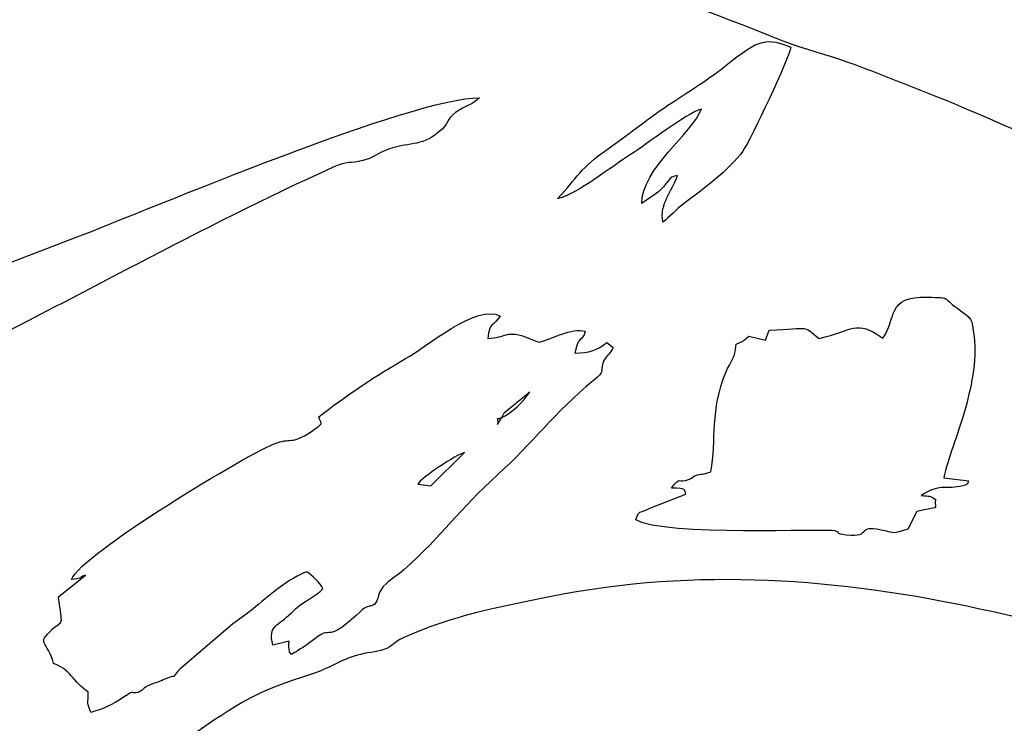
# Model space of a CAD drawing. Header units: millimetres. Extents: x 71 to 150, y -119 to -11.
# Tile 88 of 115: x 80 to 95, y -31 to -20. Entities that reach past the tile are written whole.
import ezdxf

# ---------------------------------------------------------------- set-up
doc = ezdxf.new("R2010")
doc.units = ezdxf.units.MM
doc.header["$MEASUREMENT"] = 0
doc.layers.add('layer 1', color=7, linetype='Continuous')

msp = doc.modelspace()

# ---------------------------------------------------------------- linework, layer by layer
at = {"layer": 'layer 1'}
for points, knots in [([(107.705, -11.1522), (107.705, -11.1522), (91.8646, -11.1522), (91.8646, -11.1522), (91.8646, -11.1522), (91.889, -11.4828), (92.0242, -11.9894), (92.0734, -12.362), (92.0734, -12.362), (92.1059, -12.6079), (92.1036, -13.5081), (92.0601, -13.7463), (92.0601, -13.7463), (91.7185, -15.6186), (90.7486, -16.4693), (90.2422, -17.6818), (90.2422, -17.6818), (89.9575, -18.3636), (89.6417, -19.048), (88.8378, -19.1549), (88.8378, -19.1549), (88.8608, -19.4269), (88.9183, -19.778), (89.1069, -19.952), (89.1069, -19.952), (89.1255, -19.8142), (89.1249, -19.802), (89.2135, -19.697), (89.2135, -19.697), (89.4576, -19.7395), (91.4228, -20.484), (91.741, -20.6207), (91.741, -20.6207), (92.1131, -20.7805), (92.6218, -20.9013), (93.0291, -21.0552), (93.0291, -21.0552), (93.445, -21.2123), (93.8565, -21.3771), (94.27, -21.5411), (94.27, -21.5411), (95.0809, -21.8626), (95.8771, -22.2463), (96.6892, -22.5695), (96.6892, -22.5695), (97.4762, -22.8828), (98.3616, -23.2097), (99.1036, -23.6069), (99.1036, -23.6069), (99.8404, -24.0014), (100.5318, -24.4857), (101.2674, -24.8935), (101.2674, -24.8935), (101.9964, -25.2976), (102.7041, -25.7558), (103.4168, -26.1925), (103.4168, -26.1925), (103.7031, -26.368), (106.243, -28.145), (106.4167, -28.3729), (106.4167, -28.3729), (106.5902, -28.6005), (106.4511, -28.4402), (106.6266, -28.5297), (106.6266, -28.5297), (106.7936, -28.6147), (107.1685, -28.9484), (107.486, -28.6515), (107.486, -28.6515), (107.4418, -28.5183), (107.4156, -28.5622), (107.3709, -28.4374), (107.3709, -28.4374), (107.1121, -27.7156), (107.0692, -27.4469), (107.2652, -26.7908), (107.2652, -26.7908), (107.3297, -26.5746), (107.2816, -26.4089), (107.2941, -26.1845), (107.2941, -26.1845), (107.3046, -25.9966), (107.3486, -25.8688), (107.3719, -25.6886), (107.3719, -25.6886), (107.4658, -24.962), (107.3991, -25.2486), (107.3123, -24.6934), (107.3123, -24.6934), (107.3123, -24.6934), (107.3605, -23.5972), (107.3605, -23.5972), (107.3605, -23.5972), (107.3929, -23.2195), (107.421, -22.8743), (107.4109, -22.489), (107.4109, -22.489), (107.3924, -21.7764), (107.4905, -20.9716), (107.492, -20.2301), (107.492, -20.2301), (107.4934, -19.4672), (107.4391, -18.7288), (107.4806, -17.972), (107.4806, -17.972), (107.5226, -17.2034), (107.5907, -16.4983), (107.583, -15.7116), (107.583, -15.7116), (107.576, -15.0059), (107.6648, -14.2094), (107.7007, -13.4935), (107.7007, -13.4935), (107.7401, -12.7066), (107.645, -11.9373), (107.705, -11.1522)], [0, 0, 0, 0, 0.0333333, 0.0333333, 0.0333333, 0.0333333, 0.0666667, 0.0666667, 0.0666667, 0.0666667, 0.1, 0.1, 0.1, 0.1, 0.1333333, 0.1333333, 0.1333333, 0.1333333, 0.1666667, 0.1666667, 0.1666667, 0.1666667, 0.2, 0.2, 0.2, 0.2, 0.2333333, 0.2333333, 0.2333333, 0.2333333, 0.2666667, 0.2666667, 0.2666667, 0.2666667, 0.3, 0.3, 0.3, 0.3, 0.3333333, 0.3333333, 0.3333333, 0.3333333, 0.3666667, 0.3666667, 0.3666667, 0.3666667, 0.4, 0.4, 0.4, 0.4, 0.4333333, 0.4333333, 0.4333333, 0.4333333, 0.4666667, 0.4666667, 0.4666667, 0.4666667, 0.5, 0.5, 0.5, 0.5, 0.5333333, 0.5333333, 0.5333333, 0.5333333, 0.5666667, 0.5666667, 0.5666667, 0.5666667, 0.6, 0.6, 0.6, 0.6, 0.6333333, 0.6333333, 0.6333333, 0.6333333, 0.6666667, 0.6666667, 0.6666667, 0.6666667, 0.7, 0.7, 0.7, 0.7, 0.7333333, 0.7333333, 0.7333333, 0.7333333, 0.7666667, 0.7666667, 0.7666667, 0.7666667, 0.8, 0.8, 0.8, 0.8, 0.8333333, 0.8333333, 0.8333333, 0.8333333, 0.8666667, 0.8666667, 0.8666667, 0.8666667, 0.9, 0.9, 0.9, 0.9, 0.9333333, 0.9333333, 0.9333333, 0.9333333, 1, 1, 1, 1]), ([(90.0079, -23.5022), (90.1162, -23.4272), (90.2222, -23.299), (90.3208, -23.2255), (90.3208, -23.2255), (90.6032, -23.0149), (91.0493, -22.6921), (91.2563, -22.3947), (91.2563, -22.3947), (91.3821, -22.2139), (91.9915, -20.9311), (92.0066, -20.7701), (92.0066, -20.7701), (91.6437, -20.638), (91.5411, -20.6053), (90.9679, -21.0802), (90.9679, -21.0802), (90.7639, -21.2492), (90.2787, -21.5509), (90.0397, -21.7121), (90.0397, -21.7121), (89.7436, -21.9119), (89.446, -22.1559), (89.1374, -22.37), (89.1374, -22.37), (88.7324, -22.651), (88.6633, -22.8097), (88.365, -23.1422), (88.365, -23.1422), (88.7072, -23.0399), (89.1875, -22.6496), (89.5051, -22.4491), (89.5051, -22.4491), (89.7677, -22.2832), (90.3642, -21.8103), (90.61, -21.7399), (90.61, -21.7399), (90.4795, -22.0985), (89.671, -22.6795), (89.6803, -23.2145), (89.6803, -23.2145), (89.7756, -23.1401), (89.8858, -23.0818), (89.9738, -23.0004), (89.9738, -23.0004), (90.1154, -22.8693), (90.0821, -22.7985), (90.2391, -22.7753), (90.2391, -22.7753), (90.1496, -23.0313), (89.9597, -23.202), (90.0079, -23.5022)], [0, 0, 0, 0, 0.0714286, 0.0714286, 0.0714286, 0.0714286, 0.1428571, 0.1428571, 0.1428571, 0.1428571, 0.2142857, 0.2142857, 0.2142857, 0.2142857, 0.2857143, 0.2857143, 0.2857143, 0.2857143, 0.3571429, 0.3571429, 0.3571429, 0.3571429, 0.4285714, 0.4285714, 0.4285714, 0.4285714, 0.5, 0.5, 0.5, 0.5, 0.5714286, 0.5714286, 0.5714286, 0.5714286, 0.6428571, 0.6428571, 0.6428571, 0.6428571, 0.7142857, 0.7142857, 0.7142857, 0.7142857, 0.7857143, 0.7857143, 0.7857143, 0.7857143, 0.8571429, 0.8571429, 0.8571429, 0.8571429, 1, 1, 1, 1]), ([(75.3346, -28.0395), (75.9063, -27.3932), (77.8872, -26.1317), (78.7622, -25.7094), (78.7622, -25.7094), (80.8394, -24.707), (82.7572, -23.5931), (84.86, -22.6473), (84.86, -22.6473), (85.0969, -22.5408), (85.1139, -22.5954), (85.3258, -22.5434), (85.3258, -22.5434), (85.4664, -22.5088), (85.5884, -22.412), (85.7269, -22.3656), (85.7269, -22.3656), (86.0991, -22.2408), (86.2541, -22.3357), (86.5608, -22.052), (86.5608, -22.052), (86.683, -21.939), (86.6267, -21.871), (86.8369, -21.7497), (86.8369, -21.7497), (86.9654, -21.6756), (87.0366, -21.6634), (87.1475, -21.5621), (87.1475, -21.5621), (86.1046, -21.5542), (82.0514, -23.2801), (80.8232, -23.7498), (80.8232, -23.7498), (80.8232, -23.7498), (76.1933, -25.5279), (76.1933, -25.5279), (76.1933, -25.5279), (75.972, -25.6103), (75.6551, -25.7403), (75.4478, -25.8485), (75.4478, -25.8485), (75.2051, -25.9751), (75.0241, -26.1106), (74.7464, -26.1788), (74.7464, -26.1788), (74.7464, -26.1788), (74.7712, -28.1206), (74.7712, -28.1206), (74.7712, -28.1206), (74.9634, -28.0762), (75.1407, -28.0297), (75.3346, -28.0395)], [0, 0, 0, 0, 0.0714286, 0.0714286, 0.0714286, 0.0714286, 0.1428571, 0.1428571, 0.1428571, 0.1428571, 0.2142857, 0.2142857, 0.2142857, 0.2142857, 0.2857143, 0.2857143, 0.2857143, 0.2857143, 0.3571429, 0.3571429, 0.3571429, 0.3571429, 0.4285714, 0.4285714, 0.4285714, 0.4285714, 0.5, 0.5, 0.5, 0.5, 0.5714286, 0.5714286, 0.5714286, 0.5714286, 0.6428571, 0.6428571, 0.6428571, 0.6428571, 0.7142857, 0.7142857, 0.7142857, 0.7142857, 0.7857143, 0.7857143, 0.7857143, 0.7857143, 0.8571429, 0.8571429, 0.8571429, 0.8571429, 1, 1, 1, 1]), ([(94.3961, -27.4945), (94.4543, -27.2105), (94.6297, -26.7754), (94.7162, -26.4725), (94.7162, -26.4725), (94.818, -26.1156), (94.9181, -25.6651), (94.8693, -25.2913), (94.8693, -25.2913), (94.8289, -24.9824), (94.8471, -25.0238), (94.6146, -24.8534), (94.6146, -24.8534), (94.3536, -24.6621), (94.5193, -24.6897), (94.1442, -24.6742), (94.1442, -24.6742), (93.4961, -24.6474), (93.6572, -25.034), (93.4443, -25.3131), (93.4443, -25.3131), (93.0163, -25.0156), (92.9855, -25.1951), (92.4499, -25.3188), (92.4499, -25.3188), (92.1851, -25.1081), (92.3361, -25.1619), (91.6683, -25.1878), (91.6683, -25.1878), (91.6683, -25.1878), (91.6107, -25.3471), (91.6107, -25.3471), (91.6107, -25.3471), (91.6107, -25.3471), (91.3514, -25.2846), (91.3514, -25.2846), (91.3514, -25.2846), (91.2194, -25.3963), (91.3056, -25.3356), (91.1534, -25.4058), (91.1534, -25.4058), (91.1376, -25.6495), (91.0798, -25.6442), (90.988, -25.862), (90.988, -25.862), (90.7502, -26.426), (90.8473, -26.899), (90.759, -27.3999), (90.759, -27.3999), (90.759, -27.3999), (90.6891, -27.4235), (90.6891, -27.4235), (90.6891, -27.4235), (90.6776, -27.4263), (90.6649, -27.4287), (90.6522, -27.4315), (90.6522, -27.4315), (90.6114, -27.4407), (90.596, -27.434), (90.5478, -27.4487), (90.5478, -27.4487), (90.4729, -27.4714), (90.4815, -27.4916), (90.4251, -27.5139), (90.4251, -27.5139), (90.2368, -27.5879), (90.2921, -27.458), (90.1459, -27.6548), (90.1459, -27.6548), (90.3877, -27.6508), (90.3428, -27.688), (90.3692, -27.7472), (90.3692, -27.7472), (90.3692, -27.7472), (89.8049, -27.9685), (89.8049, -27.9685), (89.8049, -27.9685), (89.6081, -28.0738), (89.6629, -27.9643), (89.5858, -28.1484), (89.5858, -28.1484), (90.0373, -28.418), (92.5779, -28.2821), (92.6994, -28.3222), (92.6994, -28.3222), (92.8061, -28.3574), (92.6912, -28.3681), (92.8708, -28.3868), (92.8708, -28.3868), (93.2957, -28.4312), (93.0077, -28.2242), (93.4195, -28.3098), (93.4195, -28.3098), (93.6812, -28.3641), (93.5621, -28.3675), (93.8355, -28.2973), (93.8355, -28.2973), (93.8355, -28.2973), (93.9745, -28.0207), (93.9745, -28.0207), (93.9745, -28.0207), (94.3508, -27.9309), (94.247, -28.015), (94.2658, -27.8302), (94.2658, -27.8302), (94.1605, -27.7596), (94.1925, -27.788), (94.0422, -27.7697), (94.0422, -27.7697), (94.3268, -27.5846), (94.4095, -27.6753), (94.646, -27.6293), (94.646, -27.6293), (94.8005, -27.5992), (94.7601, -27.5836), (94.7837, -27.5397), (94.7837, -27.5397), (94.7837, -27.5397), (94.3961, -27.4945), (94.3961, -27.4945)], [0, 0, 0, 0, 0.0322581, 0.0322581, 0.0322581, 0.0322581, 0.0645161, 0.0645161, 0.0645161, 0.0645161, 0.0967742, 0.0967742, 0.0967742, 0.0967742, 0.1290323, 0.1290323, 0.1290323, 0.1290323, 0.1612903, 0.1612903, 0.1612903, 0.1612903, 0.1935484, 0.1935484, 0.1935484, 0.1935484, 0.2258065, 0.2258065, 0.2258065, 0.2258065, 0.2580645, 0.2580645, 0.2580645, 0.2580645, 0.2903226, 0.2903226, 0.2903226, 0.2903226, 0.3225806, 0.3225806, 0.3225806, 0.3225806, 0.3548387, 0.3548387, 0.3548387, 0.3548387, 0.3870968, 0.3870968, 0.3870968, 0.3870968, 0.4193548, 0.4193548, 0.4193548, 0.4193548, 0.4516129, 0.4516129, 0.4516129, 0.4516129, 0.483871, 0.483871, 0.483871, 0.483871, 0.516129, 0.516129, 0.516129, 0.516129, 0.5483871, 0.5483871, 0.5483871, 0.5483871, 0.5806452, 0.5806452, 0.5806452, 0.5806452, 0.6129032, 0.6129032, 0.6129032, 0.6129032, 0.6451613, 0.6451613, 0.6451613, 0.6451613, 0.6774194, 0.6774194, 0.6774194, 0.6774194, 0.7096774, 0.7096774, 0.7096774, 0.7096774, 0.7419355, 0.7419355, 0.7419355, 0.7419355, 0.7741935, 0.7741935, 0.7741935, 0.7741935, 0.8064516, 0.8064516, 0.8064516, 0.8064516, 0.8387097, 0.8387097, 0.8387097, 0.8387097, 0.8709677, 0.8709677, 0.8709677, 0.8709677, 0.9032258, 0.9032258, 0.9032258, 0.9032258, 0.9354839, 0.9354839, 0.9354839, 0.9354839, 1, 1, 1, 1]), ([(87.2779, -25.3176), (87.2944, -25.0685), (87.3695, -25.1254), (87.4704, -24.9706), (87.4704, -24.9706), (87.1171, -24.7628), (86.3014, -25.4604), (85.9915, -25.6335), (85.9915, -25.6335), (85.5644, -25.872), (85.0218, -26.2406), (84.6366, -26.5421), (84.6366, -26.5421), (84.6546, -26.6489), (84.7345, -26.6223), (84.5855, -26.7266), (84.5855, -26.7266), (84.2141, -26.9868), (84.2207, -26.868), (83.9864, -26.946), (83.9864, -26.946), (83.5647, -27.0863), (80.9228, -28.6881), (80.7745, -29.0783), (80.7745, -29.0783), (81.0497, -29.0457), (80.8222, -29.0683), (80.9917, -29.0113), (80.9917, -29.0113), (80.9917, -29.0113), (80.5724, -29.3511), (80.5724, -29.3511), (80.5724, -29.3511), (80.6345, -29.8416), (80.6506, -29.6995), (80.4795, -29.8527), (80.4795, -29.8527), (80.2043, -30.0991), (80.4083, -30.0311), (80.4919, -30.3941), (80.4919, -30.3941), (80.7417, -30.4613), (80.8034, -30.6864), (81.0344, -30.8364), (81.0344, -30.8364), (81.0472, -31.0499), (80.9911, -30.9256), (81.0767, -31.1556), (81.0767, -31.1556), (81.3054, -31.0853), (81.3944, -31.0509), (81.5872, -30.9185), (81.5872, -30.9185), (81.7751, -30.7895), (81.7045, -30.8773), (81.8145, -30.842), (81.8145, -30.842), (81.8976, -30.8154), (81.8711, -30.7757), (82.0081, -30.7224), (82.0081, -30.7224), (82.0757, -30.696), (82.1012, -30.6951), (82.1613, -30.6693), (82.1613, -30.6693), (82.1731, -30.6643), (82.2034, -30.6464), (82.2154, -30.6415), (82.2154, -30.6415), (82.49, -30.5307), (82.2846, -30.6744), (82.4642, -30.4813), (82.4642, -30.4813), (82.4642, -30.4813), (83.2179, -29.8401), (83.2179, -29.8401), (83.2179, -29.8401), (83.2879, -29.7697), (83.5078, -29.6216), (83.6132, -29.5364), (83.6132, -29.5364), (83.8247, -29.3656), (84.2003, -29.0319), (84.4519, -28.9627), (84.4519, -28.9627), (84.5268, -29.0093), (84.6661, -29.1389), (84.6978, -29.2259), (84.6978, -29.2259), (84.5837, -29.3535), (84.3678, -29.432), (84.2085, -29.5992), (84.2085, -29.5992), (84.0036, -29.8143), (83.838, -29.7829), (83.9186, -30.1067), (83.9186, -30.1067), (83.9186, -30.1067), (84.1739, -30.044), (84.1739, -30.044), (84.1739, -30.044), (84.1701, -30.1036), (84.1632, -30.1049), (84.1714, -30.1672), (84.1714, -30.1672), (84.182, -30.2472), (84.1854, -30.2136), (84.2094, -30.2499), (84.2094, -30.2499), (84.3284, -30.1816), (84.4439, -30.1074), (84.5512, -30.024), (84.5512, -30.024), (84.769, -29.8546), (84.7237, -29.9418), (84.8811, -29.8932), (84.8811, -29.8932), (84.9968, -29.8574), (85.3235, -29.5441), (85.3393, -29.5346), (85.3393, -29.5346), (85.4308, -29.4796), (85.4208, -29.5138), (85.5134, -29.4664), (85.5134, -29.4664), (85.6033, -29.3125), (85.5451, -29.2752), (85.6881, -29.1473), (85.6881, -29.1473), (85.7731, -29.0713), (85.8755, -29.0095), (85.964, -28.9304), (85.964, -28.9304), (86.5975, -28.3647), (86.8146, -27.9998), (87.4321, -27.442), (87.4321, -27.442), (87.9802, -26.947), (88.313, -26.4795), (88.9237, -25.9761), (88.9237, -25.9761), (89.1245, -25.8106), (89.0294, -25.8571), (89.0694, -25.703), (89.0694, -25.703), (89.0888, -25.6285), (89.1924, -25.5492), (89.2355, -25.4593), (89.2355, -25.4593), (89.2355, -25.4593), (89.1337, -25.3809), (89.1337, -25.3809), (89.1337, -25.3809), (88.9529, -25.5147), (88.8662, -25.5483), (88.6326, -25.5463), (88.6326, -25.5463), (88.696, -25.2638), (88.7463, -25.3824), (88.7974, -25.2067), (88.7974, -25.2067), (88.5856, -25.1415), (88.2757, -25.3348), (88.0646, -25.3788), (88.0646, -25.3788), (88.0646, -25.3788), (87.9256, -25.3176), (87.9256, -25.3176), (87.9256, -25.3176), (87.5552, -25.1634), (87.5581, -25.3177), (87.2779, -25.3176)], [0, 0, 0, 0, 0.0227273, 0.0227273, 0.0227273, 0.0227273, 0.0454545, 0.0454545, 0.0454545, 0.0454545, 0.0681818, 0.0681818, 0.0681818, 0.0681818, 0.0909091, 0.0909091, 0.0909091, 0.0909091, 0.1136364, 0.1136364, 0.1136364, 0.1136364, 0.1363636, 0.1363636, 0.1363636, 0.1363636, 0.1590909, 0.1590909, 0.1590909, 0.1590909, 0.1818182, 0.1818182, 0.1818182, 0.1818182, 0.2045455, 0.2045455, 0.2045455, 0.2045455, 0.2272727, 0.2272727, 0.2272727, 0.2272727, 0.25, 0.25, 0.25, 0.25, 0.2727273, 0.2727273, 0.2727273, 0.2727273, 0.2954545, 0.2954545, 0.2954545, 0.2954545, 0.3181818, 0.3181818, 0.3181818, 0.3181818, 0.3409091, 0.3409091, 0.3409091, 0.3409091, 0.3636364, 0.3636364, 0.3636364, 0.3636364, 0.3863636, 0.3863636, 0.3863636, 0.3863636, 0.4090909, 0.4090909, 0.4090909, 0.4090909, 0.4318182, 0.4318182, 0.4318182, 0.4318182, 0.4545455, 0.4545455, 0.4545455, 0.4545455, 0.4772727, 0.4772727, 0.4772727, 0.4772727, 0.5, 0.5, 0.5, 0.5, 0.5227273, 0.5227273, 0.5227273, 0.5227273, 0.5454545, 0.5454545, 0.5454545, 0.5454545, 0.5681818, 0.5681818, 0.5681818, 0.5681818, 0.5909091, 0.5909091, 0.5909091, 0.5909091, 0.6136364, 0.6136364, 0.6136364, 0.6136364, 0.6363636, 0.6363636, 0.6363636, 0.6363636, 0.6590909, 0.6590909, 0.6590909, 0.6590909, 0.6818182, 0.6818182, 0.6818182, 0.6818182, 0.7045455, 0.7045455, 0.7045455, 0.7045455, 0.7272727, 0.7272727, 0.7272727, 0.7272727, 0.75, 0.75, 0.75, 0.75, 0.7727273, 0.7727273, 0.7727273, 0.7727273, 0.7954545, 0.7954545, 0.7954545, 0.7954545, 0.8181818, 0.8181818, 0.8181818, 0.8181818, 0.8409091, 0.8409091, 0.8409091, 0.8409091, 0.8636364, 0.8636364, 0.8636364, 0.8636364, 0.8863636, 0.8863636, 0.8863636, 0.8863636, 0.9090909, 0.9090909, 0.9090909, 0.9090909, 0.9318182, 0.9318182, 0.9318182, 0.9318182, 0.9545455, 0.9545455, 0.9545455, 0.9545455, 1, 1, 1, 1]), ([(87.4902, -26.5582), (87.524, -26.4896), (87.4912, -26.538), (87.5353, -26.4773), (87.5353, -26.4773), (87.5353, -26.4773), (87.9301, -26.1551), (87.9301, -26.1551), (87.9301, -26.1551), (87.8389, -26.3023), (87.6417, -26.4834), (87.4902, -26.5582)], [0, 0, 0, 0, 0.25, 0.25, 0.25, 0.25, 0.5, 0.5, 0.5, 0.5, 1, 1, 1, 1]), ([(87.4902, -26.5582), (87.4902, -26.5582), (87.4293, -26.6601), (87.4293, -26.6601), (87.4293, -26.6601), (87.441, -26.5272), (87.3831, -26.6029), (87.4902, -26.5582)], [0, 0, 0, 0, 0.3333333, 0.3333333, 0.3333333, 0.3333333, 1, 1, 1, 1]), ([(86.3845, -27.6198), (86.3845, -27.6198), (86.1818, -27.5937), (86.1818, -27.5937), (86.1818, -27.5937), (86.2262, -27.4964), (86.797, -27.1233), (86.9091, -27.1007), (86.9091, -27.1007), (86.9091, -27.1007), (86.3845, -27.6198), (86.3845, -27.6198)], [0, 0, 0, 0, 0.25, 0.25, 0.25, 0.25, 0.5, 0.5, 0.5, 0.5, 1, 1, 1, 1]), ([(149.7512, -118.8554), (149.7512, -118.8554), (71.4331, -118.8554), (71.4331, -118.8554), (71.4331, -118.8554), (71.4331, -118.8554), (71.4331, -108.9147), (71.4331, -108.9147), (71.4331, -108.9147), (73.7493, -108.183), (75.8545, -107.2812), (78.0712, -106.3142), (78.0712, -106.3142), (79.2973, -105.7793), (80.0218, -105.4219), (81.3482, -104.9499), (81.3482, -104.9499), (81.8778, -104.7614), (82.4521, -104.5001), (82.9851, -104.2883), (82.9851, -104.2883), (83.5213, -104.0751), (84.1256, -103.8382), (84.6487, -103.6087), (84.6487, -103.6087), (84.6713, -103.3884), (84.6316, -103.0596), (84.6368, -102.7944), (84.6368, -102.7944), (84.6426, -102.5051), (84.6632, -102.2932), (84.683, -102.0118), (84.683, -102.0118), (84.6934, -101.8632), (84.6726, -101.7679), (84.6745, -101.6444), (84.6745, -101.6444), (84.6745, -101.6444), (84.7415, -98.7262), (84.7415, -98.7262), (84.7415, -98.7262), (84.7566, -98.485), (84.8463, -98.2134), (84.8688, -97.9897), (84.8688, -97.9897), (84.8915, -97.7634), (84.8998, -97.4874), (84.9457, -97.2462), (84.9457, -97.2462), (84.8344, -97.2412), (84.7683, -97.2672), (84.7302, -97.2659), (84.7302, -97.2659), (84.7302, -97.2659), (81.7827, -96.5474), (81.7827, -96.5474), (81.7827, -96.5474), (80.6893, -96.2867), (79.5246, -96.1029), (78.4082, -95.9442), (78.4082, -95.9442), (77.8395, -95.8633), (77.2666, -95.7724), (76.6927, -95.6872), (76.6927, -95.6872), (76.1101, -95.6006), (75.4975, -95.5518), (74.9195, -95.4436), (74.9195, -95.4436), (73.7803, -95.2305), (72.5794, -95.1765), (71.4331, -94.9581), (71.4331, -94.9581), (71.4331, -94.9581), (71.4331, -44.0553), (71.4331, -44.0553), (71.4331, -44.0553), (71.6423, -43.8457), (72.0389, -43.1409), (72.2061, -42.8552), (72.2061, -42.8552), (72.4432, -42.4502), (72.7727, -42.0851), (73.0211, -41.6979), (73.0211, -41.6979), (73.5103, -40.9351), (74.0554, -40.0495), (74.6016, -39.3362), (74.6016, -39.3362), (74.8195, -39.0518), (75.6829, -37.9119), (75.9136, -37.6917), (75.9136, -37.6917), (76.0781, -37.5346), (76.2336, -37.3466), (76.3809, -37.1722), (76.3809, -37.1722), (76.9119, -36.5436), (77.6552, -35.6373), (78.2774, -35.1272), (78.2774, -35.1272), (78.9829, -34.5489), (79.6656, -33.8783), (80.374, -33.2808), (80.374, -33.2808), (80.374, -33.2808), (82.5944, -31.5585), (82.5944, -31.5585), (82.5944, -31.5585), (83.3993, -30.9922), (83.6667, -30.826), (84.5388, -30.5526), (84.5388, -30.5526), (84.778, -30.4776), (84.9746, -30.335), (85.2389, -30.2622), (85.2389, -30.2622), (85.3706, -30.2259), (85.533, -30.2095), (85.6516, -30.1743), (85.6516, -30.1743), (85.7867, -30.1342), (85.8028, -30.0575), (85.9524, -29.9907), (85.9524, -29.9907), (86.7325, -29.6421), (87.4226, -29.5171), (88.2672, -29.3475), (88.2672, -29.3475), (92.8225, -28.4329), (97.1719, -30.0719), (101.4303, -31.4689), (101.4303, -31.4689), (103.1515, -32.0335), (105.1961, -33.0849), (106.7286, -34.0578), (106.7286, -34.0578), (107.526, -34.564), (108.3613, -35.0714), (109.1731, -35.5545), (109.1731, -35.5545), (109.5213, -35.7616), (111.4735, -37.1157), (111.5983, -37.12), (111.5983, -37.12), (111.6884, -37.1231), (115.7178, -34.9949), (116.0809, -34.7791), (116.0809, -34.7791), (116.8118, -34.3446), (117.5034, -33.9485), (118.2599, -33.5488), (118.2599, -33.5488), (118.839, -33.2428), (120.0672, -32.6632), (120.6745, -32.51), (120.6745, -32.51), (120.6926, -32.5349), (120.7093, -32.5627), (120.7319, -32.5836), (120.7319, -32.5836), (120.9928, -32.556), (121.5179, -32.363), (121.797, -32.28), (121.797, -32.28), (122.1581, -32.1725), (122.5223, -32.0703), (122.8868, -31.9724), (122.8868, -31.9724), (125.7514, -31.2031), (126.6523, -30.7887), (129.7929, -30.4605), (129.7929, -30.4605), (131.1414, -30.3196), (133.722, -30.4046), (135.0564, -30.6637), (135.0564, -30.6637), (135.4547, -30.741), (135.8229, -30.75), (136.2564, -30.8525), (136.2564, -30.8525), (136.4635, -30.9015), (136.8296, -31.0924), (137.2785, -31.2306), (137.2785, -31.2306), (138.6946, -31.6664), (142.4641, -34.919), (143.6481, -36.1111), (143.6481, -36.1111), (144.3196, -36.7872), (144.0963, -36.5409), (144.6391, -37.2147), (144.6391, -37.2147), (144.6391, -37.2147), (145.6592, -38.3295), (145.6592, -38.3295), (145.6592, -38.3295), (146.1048, -38.7903), (147.6272, -40.9234), (148.0517, -41.5646), (148.0517, -41.5646), (148.2379, -41.8459), (148.3987, -42.1478), (148.5887, -42.4234), (148.5887, -42.4234), (148.7731, -42.6908), (148.9818, -42.9602), (149.1733, -43.2352), (149.1733, -43.2352), (149.2818, -43.391), (149.3469, -43.5018), (149.4436, -43.6633), (149.4436, -43.6633), (149.4436, -43.6633), (149.7512, -44.1129), (149.7512, -44.1129), (149.7512, -44.1129), (149.7512, -44.1129), (149.7512, -95.6095), (149.7512, -95.6095), (149.7512, -95.6095), (149.7512, -95.6095), (147.9544, -95.8594), (147.9544, -95.8594), (147.9544, -95.8594), (146.2193, -96.1135), (144.2898, -96.3478), (142.6004, -96.6246), (142.6004, -96.6246), (142.0137, -96.7208), (141.4236, -96.8253), (140.8399, -96.9181), (140.8399, -96.9181), (140.8399, -96.9181), (137.4867, -97.6725), (137.4867, -97.6725), (137.4867, -97.6725), (136.688, -97.8915), (136.4062, -97.7469), (135.9085, -98.0988), (135.9085, -98.0988), (135.9326, -98.5991), (136.0576, -99.0557), (136.1108, -99.5514), (136.1108, -99.5514), (136.1647, -100.0544), (136.2258, -100.5559), (136.2521, -101.0701), (136.2521, -101.0701), (136.2999, -102.0064), (136.2807, -103.0282), (136.4529, -104.0614), (136.4529, -104.0614), (136.6823, -104.1924), (137.0667, -104.2705), (137.3314, -104.3752), (137.3314, -104.3752), (137.3314, -104.3752), (139.7985, -105.3985), (139.7985, -105.3985), (139.7985, -105.3985), (140.3445, -105.6277), (140.9452, -105.8259), (141.4789, -106.0581), (141.4789, -106.0581), (141.7539, -106.1778), (142.0132, -106.2604), (142.2962, -106.391), (142.2962, -106.391), (142.2962, -106.391), (143.095, -106.744), (143.095, -106.744), (143.095, -106.744), (144.1773, -107.167), (145.2709, -107.7139), (146.3594, -108.1604), (146.3594, -108.1604), (147.4837, -108.6216), (148.5923, -109.0309), (149.7512, -109.3974), (149.7512, -109.3974), (149.7512, -109.3974), (149.7512, -118.8554), (149.7512, -118.8554)], [0, 0, 0, 0, 0.0138889, 0.0138889, 0.0138889, 0.0138889, 0.0277778, 0.0277778, 0.0277778, 0.0277778, 0.0416667, 0.0416667, 0.0416667, 0.0416667, 0.0555556, 0.0555556, 0.0555556, 0.0555556, 0.0694444, 0.0694444, 0.0694444, 0.0694444, 0.0833333, 0.0833333, 0.0833333, 0.0833333, 0.0972222, 0.0972222, 0.0972222, 0.0972222, 0.1111111, 0.1111111, 0.1111111, 0.1111111, 0.125, 0.125, 0.125, 0.125, 0.1388889, 0.1388889, 0.1388889, 0.1388889, 0.1527778, 0.1527778, 0.1527778, 0.1527778, 0.1666667, 0.1666667, 0.1666667, 0.1666667, 0.1805556, 0.1805556, 0.1805556, 0.1805556, 0.1944444, 0.1944444, 0.1944444, 0.1944444, 0.2083333, 0.2083333, 0.2083333, 0.2083333, 0.2222222, 0.2222222, 0.2222222, 0.2222222, 0.2361111, 0.2361111, 0.2361111, 0.2361111, 0.25, 0.25, 0.25, 0.25, 0.2638889, 0.2638889, 0.2638889, 0.2638889, 0.2777778, 0.2777778, 0.2777778, 0.2777778, 0.2916667, 0.2916667, 0.2916667, 0.2916667, 0.3055556, 0.3055556, 0.3055556, 0.3055556, 0.3194444, 0.3194444, 0.3194444, 0.3194444, 0.3333333, 0.3333333, 0.3333333, 0.3333333, 0.3472222, 0.3472222, 0.3472222, 0.3472222, 0.3611111, 0.3611111, 0.3611111, 0.3611111, 0.375, 0.375, 0.375, 0.375, 0.3888889, 0.3888889, 0.3888889, 0.3888889, 0.4027778, 0.4027778, 0.4027778, 0.4027778, 0.4166667, 0.4166667, 0.4166667, 0.4166667, 0.4305556, 0.4305556, 0.4305556, 0.4305556, 0.4444444, 0.4444444, 0.4444444, 0.4444444, 0.4583333, 0.4583333, 0.4583333, 0.4583333, 0.4722222, 0.4722222, 0.4722222, 0.4722222, 0.4861111, 0.4861111, 0.4861111, 0.4861111, 0.5, 0.5, 0.5, 0.5, 0.5138889, 0.5138889, 0.5138889, 0.5138889, 0.5277778, 0.5277778, 0.5277778, 0.5277778, 0.5416667, 0.5416667, 0.5416667, 0.5416667, 0.5555556, 0.5555556, 0.5555556, 0.5555556, 0.5694444, 0.5694444, 0.5694444, 0.5694444, 0.5833333, 0.5833333, 0.5833333, 0.5833333, 0.5972222, 0.5972222, 0.5972222, 0.5972222, 0.6111111, 0.6111111, 0.6111111, 0.6111111, 0.625, 0.625, 0.625, 0.625, 0.6388889, 0.6388889, 0.6388889, 0.6388889, 0.6527778, 0.6527778, 0.6527778, 0.6527778, 0.6666667, 0.6666667, 0.6666667, 0.6666667, 0.6805556, 0.6805556, 0.6805556, 0.6805556, 0.6944444, 0.6944444, 0.6944444, 0.6944444, 0.7083333, 0.7083333, 0.7083333, 0.7083333, 0.7222222, 0.7222222, 0.7222222, 0.7222222, 0.7361111, 0.7361111, 0.7361111, 0.7361111, 0.75, 0.75, 0.75, 0.75, 0.7638889, 0.7638889, 0.7638889, 0.7638889, 0.7777778, 0.7777778, 0.7777778, 0.7777778, 0.7916667, 0.7916667, 0.7916667, 0.7916667, 0.8055556, 0.8055556, 0.8055556, 0.8055556, 0.8194444, 0.8194444, 0.8194444, 0.8194444, 0.8333333, 0.8333333, 0.8333333, 0.8333333, 0.8472222, 0.8472222, 0.8472222, 0.8472222, 0.8611111, 0.8611111, 0.8611111, 0.8611111, 0.875, 0.875, 0.875, 0.875, 0.8888889, 0.8888889, 0.8888889, 0.8888889, 0.9027778, 0.9027778, 0.9027778, 0.9027778, 0.9166667, 0.9166667, 0.9166667, 0.9166667, 0.9305556, 0.9305556, 0.9305556, 0.9305556, 0.9444444, 0.9444444, 0.9444444, 0.9444444, 0.9583333, 0.9583333, 0.9583333, 0.9583333, 0.9722222, 0.9722222, 0.9722222, 0.9722222, 1, 1, 1, 1])]:
    msp.add_open_spline(points, degree=3, knots=knots, dxfattribs=at)

doc.saveas('drawing.dxf')
